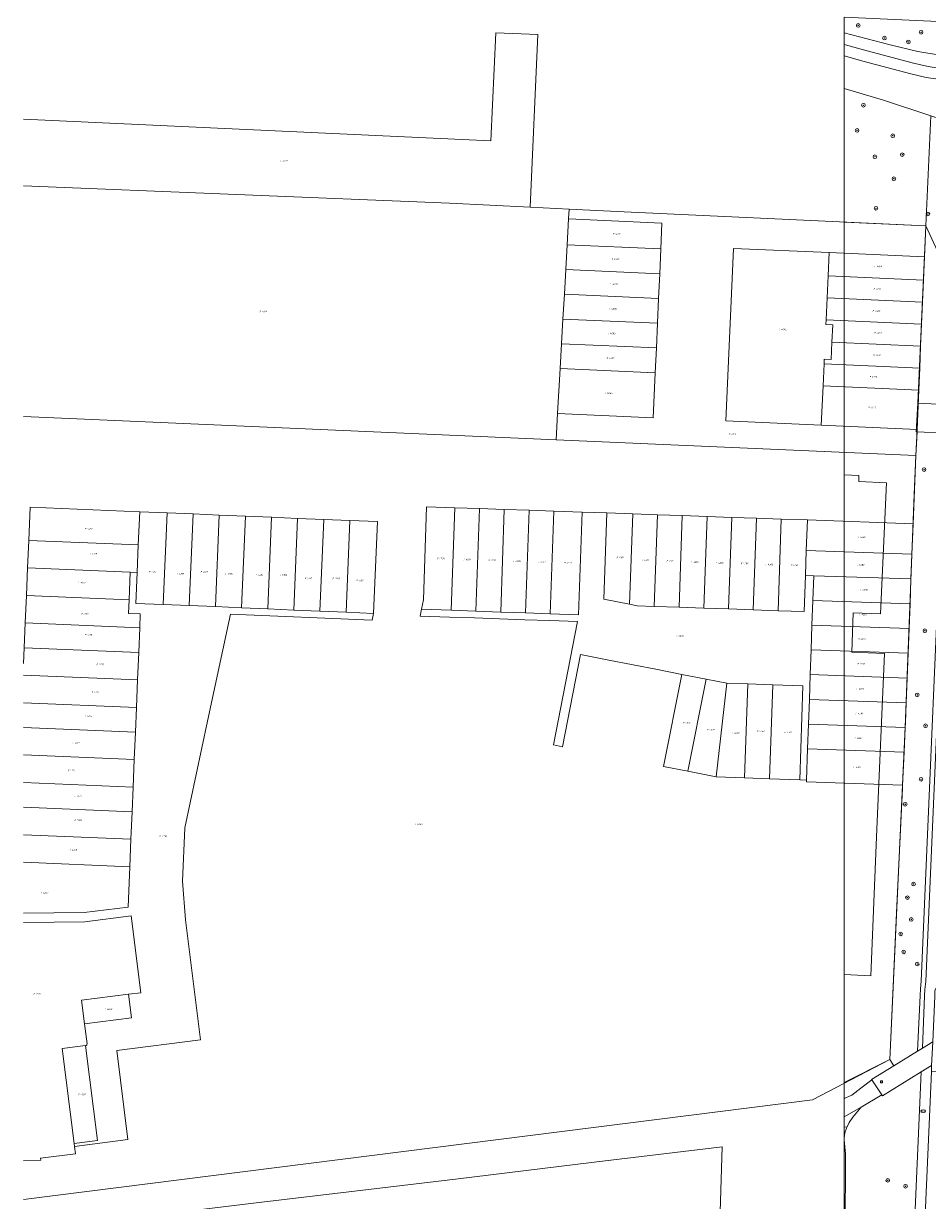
# Model space of a CAD drawing. Header units: metres. Extents: x 207466 to 209466, y 475780 to 477780.
# Tile 4 of 189: x 207466 to 207663, y 476361 to 476618. Entities that reach past the tile are written whole.
import ezdxf
from ezdxf.enums import TextEntityAlignment as Align

# ---------------------------------------------------------------- set-up
doc = ezdxf.new("R2010")
doc.units = ezdxf.units.M
doc.layers.get('0').update_dxf_attribs({"color": 253, "linetype": 'CONTINUOUS'})
for name, color, linetype, lineweight, true_color in [('B-RO-GR-BEPLANTING_CULTUUR_BOSPLANTSOEN-GV', 7, 'CONTINUOUS', 0, 0x6d8a47), ('B-RO-GR-BOOM-S', 7, 'CONTINUOUS', 0, 0x6d8a47), ('B-RO-KL-WATER_BRANDLEIDING_PUT-S', 7, 'CONTINUOUS', 0, 0x478c9a), ('B-RO-OG-BEBOUWING-GV', 7, 'CONTINUOUS', 0, 0xa50000)]:
    doc.layers.add(name, color=color, linetype=linetype, lineweight=lineweight, true_color=true_color)
for name, color, linetype, lineweight in [('B-RO-OG-TERREIN_CULTUURSCHEIDING-GV', 253, 'CONTINUOUS', 0), ('B-RO-OG-TERREIN_ERF-GV', 253, 'CONTINUOUS', 0), ('B-RO-RI-GWA_RIOOLPUT-S', 253, 'CONTINUOUS', 0), ('B-RO-VH-VERHARDING_ASFALT-GV', 253, 'CONTINUOUS', 0), ('B-RO-VH-VERHARDING_BETONSTRAATSTEEN-GV', 253, 'CONTINUOUS', 0), ('B-RO-VH-VERHARDING_TEGEL-GV', 253, 'CONTINUOUS', 0), ('B-WE-KG-GRENS_PERCEEL-GV', 150, 'CONTINUOUS', 18), ('B-WE-KG-GRENS_PERCEEL-S', 150, 'CONTINUOUS', 25)]:
    doc.layers.add(name, color=color, linetype=linetype, lineweight=lineweight)
doc.styles.add('NLCS-ISO', font='NLCS-ISO.ttf')

# ---------------------------------------------------------------- blocks, each defined once
blk = doc.blocks.new('SRI-PUT_INSPECTIEPUT_RIOOLPUT-SO1')
at = {"color": 0, "linetype": 'ByBlock', "lineweight": -2, "flags": 128}
blk.add_lwpolyline([(-1.125, -1.125), (1.125, -1.125), (1.125, 1.125), (-1.125, 1.125), (-1.125, -1.125)], dxfattribs=at)
at = {"color": 0, "linetype": 'ByBlock', "lineweight": -2, "insert": (0, 0.2828), "char_height": 1.5, "attachment_point": 5, "line_spacing_factor": 0.8, "style": 'NLCS-ISO'}
blk.add_mtext('{\\C0;r}', dxfattribs=at)
blk = doc.blocks.new('SKL-WATER_BRANDKRAAN_BRANDPUT-SO1')
at = {"color": 0, "linetype": 'ByBlock', "lineweight": -2}
blk.add_ellipse((0, 0), major_axis=(2.5, 0), ratio=0.54, dxfattribs=at)
at = {"color": 0, "linetype": 'ByBlock', "lineweight": -2, "insert": (0.1554, 0), "char_height": 1.5, "attachment_point": 5, "line_spacing_factor": 0.8, "style": 'NLCS-ISO'}
blk.add_mtext('{\\C0;bk}', dxfattribs=at)
blk = doc.blocks.new('SGR-BOOM_01-SO1')
at = {"linetype": 'Continuous'}
h = blk.add_hatch(color=0, dxfattribs=at)
edge = h.paths.add_edge_path()
edge.add_arc((0, 0), 0.25, 0, 360)
at = {"color": 0, "linetype": 'ByBlock', "lineweight": -2}
for radius in [2, 0.25]:
    blk.add_circle((0, 0), radius, dxfattribs=at)
blk = doc.blocks.new('SKG-PERCEELNUMMER-SO')
at = {"style": 'NLCS-ISO', "oblique": 10, "flags": 1}
blk.add_attdef('GEMEENTECODE', text='', height=1.8, dxfattribs=at).set_placement((0, 2.6), align=Align.MIDDLE_CENTER)
at = {"style": 'NLCS-ISO', "oblique": 10}
blk.add_attdef('SECTIE', text='', height=1.8, dxfattribs=at).set_placement((-0.5, 0), align=Align.MIDDLE_RIGHT)
blk.add_attdef('PERCEELNUMMER', text='', height=1.8, dxfattribs=at).set_placement((0.5, 0), align=Align.MIDDLE_LEFT)

msp = doc.modelspace()

# ---------------------------------------------------------------- linework, layer by layer
at = {"layer": 'B-RO-GR-BEPLANTING_CULTUUR_BOSPLANTSOEN-GV', "flags": 128}
for points in [[(207645.29, 476603.47), (207645.29, 476574.29), (207663.09, 476573.53), (207664.2, 476597.51), (207653.85, 476600.88), (207645.29, 476603.47)], [(207671.18, 476592.14), (207671.26, 476595.29), (207666.19, 476596.86), (207664.2, 476597.51), (207663.09, 476573.53), (207661.31, 476534.84), (207668.57, 476534.48), (207671.18, 476592.14)], [(207655.23, 476391.66), (207656.08, 476390.31), (207661.29, 476393.49), (207661.82, 476405.62), (207661.88, 476407.05), (207662.08, 476408.77), (207667.22, 476528.27), (207661.16, 476528.59), (207660.91, 476523.41), (207660.52, 476514.9), (207658.6, 476464.14), (207655.23, 476391.66)], [(207658.58, 476308.87), (207662.09, 476388.99), (207653.62, 476383.78), (207653.49, 476383.99), (207648.96, 476381.31), (207647.15, 476379.07), (207646.33, 476377.92), (207645.92, 476376.99), (207645.8, 476376.73), (207645.42, 476375.69), (207645.29, 476374.58), (207645.29, 476374.58), (207645.29, 476374.13), (207645.53, 476371.07), (207645.57, 476370.02), (207645.49, 476355.03)]]:
    msp.add_lwpolyline(points, dxfattribs=at)
at = {"layer": 'B-RO-OG-BEBOUWING-GV', "flags": 128}
msp.add_lwpolyline([(207645.29, 476519.19), (207645.29, 476410.2), (207651.07, 476409.95), (207652.29, 476440.24), (207654.08, 476480.21), (207646.91, 476480.55), (207647.23, 476489.13), (207653.22, 476488.88), (207654.47, 476517.44), (207648.44, 476517.73), (207648.49, 476519.05), (207645.29, 476519.19)], dxfattribs=at)
at = {"layer": 'B-RO-OG-TERREIN_CULTUURSCHEIDING-GV', "flags": 128}
for points in [[(207645.29, 476618.98), (207645.29, 476615.6), (207655.3, 476613.01), (207661.32, 476611.56), (207670.63, 476610.02), (207671.29, 476609.95), (207672.26, 476610.02), (207672.78, 476610.2), (207673.19, 476610.47), (207674, 476611.43), (207674.3, 476612.21), (207674.3, 476612.8), (207674.15, 476613.58), (207673.75, 476614.36), (207673.23, 476615.15), (207672.43, 476616), (207671.11, 476616.99), (207670.14, 476617.57), (207668.92, 476617.95), (207645.29, 476618.98)], [(207645.29, 476610.55), (207645.29, 476603.47), (207653.85, 476600.88), (207664.2, 476597.51), (207666.19, 476596.86), (207671.26, 476595.29), (207671.32, 476597.4), (207671.45, 476602.41), (207671.4, 476603.09), (207671.11, 476603.84), (207670.8, 476604.27), (207669.81, 476604.98), (207664.68, 476605.61), (207663.14, 476605.89), (207659.79, 476606.66), (207649.66, 476609.34), (207645.29, 476610.55)], [(207661.29, 476393.49), (207662.32, 476394.13), (207662.82, 476405.58), (207662.88, 476406.97), (207663.08, 476408.69), (207668.22, 476528.21), (207667.22, 476528.27), (207662.08, 476408.77), (207661.88, 476407.05), (207661.82, 476405.62), (207661.29, 476393.49)], [(207645.29, 476386.68), (207645.29, 476383.17), (207646.91, 476383.89), (207648.92, 476385.43), (207651.3, 476387.24), (207651.24, 476387.33), (207656.08, 476390.31), (207655.23, 476391.66), (207645.29, 476386.68)]]:
    msp.add_lwpolyline(points, dxfattribs=at)
at = {"layer": 'B-RO-OG-TERREIN_ERF-GV', "flags": 128}
for points in [[(207645.29, 476574.29), (207645.29, 476386.68), (207655.23, 476391.66), (207658.6, 476464.14), (207660.52, 476514.9), (207660.91, 476523.41), (207661.16, 476528.59), (207660.98, 476528.6), (207661.31, 476534.84), (207663.09, 476573.53), (207645.29, 476574.29)], [(207645.29, 476519.19), (207645.29, 476410.2), (207651.07, 476409.95), (207652.29, 476440.24), (207654.08, 476480.21), (207646.91, 476480.55), (207647.23, 476489.13), (207653.22, 476488.88), (207654.47, 476517.44), (207648.44, 476517.73), (207648.49, 476519.05), (207645.29, 476519.19)], [(207645.29, 476376.88), (207645.29, 476374.58), (207645.42, 476375.69), (207645.8, 476376.73), (207645.92, 476376.99), (207645.29, 476376.88)], [(207645.29, 476323.59), (207645.61, 476323.58), (207651.05, 476323.42), (207651.93, 476336.75), (207652.08, 476336.74), (207652.19, 476340.75), (207652.38, 476343.76), (207652.56, 476346.77), (207652.85, 476354.58), (207645.49, 476355.03), (207645.57, 476370.02), (207645.53, 476371.07), (207645.29, 476374.13), (207645.29, 476374.13), (207645.29, 476323.59)]]:
    msp.add_lwpolyline(points, dxfattribs=at)
at = {"layer": 'B-RO-VH-VERHARDING_ASFALT-GV', "flags": 128}
msp.add_lwpolyline([(207645.29, 476383.17), (207645.29, 476379.2), (207645.8, 476379.43), (207648.96, 476381.31), (207653.49, 476383.99), (207651.3, 476387.24), (207648.92, 476385.43), (207646.91, 476383.89), (207645.29, 476383.17)], dxfattribs=at)
at = {"layer": 'B-RO-VH-VERHARDING_BETONSTRAATSTEEN-GV', "flags": 128}
for points in [[(207661.16, 476528.59), (207667.22, 476528.27), (207668.22, 476528.21), (207671.21, 476528.06), (207671.46, 476534.34), (207668.57, 476534.48), (207661.31, 476534.84), (207660.98, 476528.6), (207661.16, 476528.59)], [(207667.12, 476317.28), (207668.04, 476338.44), (207668.13, 476340.64), (207668.28, 476344.21), (207668.46, 476348.38), (207668.56, 476350.58), (207670.21, 476388), (207670.23, 476388.83), (207664.3, 476389.05), (207660.32, 476298.31), (207666.26, 476298.05), (207666.26, 476298.24), (207666.4, 476302.32), (207667.12, 476317.28)], [(207645.29, 476379.2), (207645.29, 476376.88), (207645.92, 476376.99), (207646.33, 476377.92), (207647.15, 476379.07), (207648.96, 476381.31), (207645.8, 476379.43), (207645.29, 476379.2)]]:
    msp.add_lwpolyline(points, dxfattribs=at)
at = {"layer": 'B-RO-VH-VERHARDING_TEGEL-GV', "flags": 128}
for points in [[(207645.29, 476615.6), (207645.29, 476613.04), (207650.28, 476611.66), (207660.37, 476608.98), (207663.62, 476608.24), (207666.63, 476607.77), (207674.71, 476606.84), (207674.3, 476612.21), (207674, 476611.43), (207673.19, 476610.47), (207672.78, 476610.2), (207672.26, 476610.02), (207671.29, 476609.95), (207670.63, 476610.02), (207661.32, 476611.56), (207655.3, 476613.01), (207645.29, 476615.6)], [(207645.29, 476613.04), (207645.29, 476610.55), (207649.66, 476609.34), (207659.79, 476606.66), (207663.14, 476605.89), (207664.68, 476605.61), (207669.81, 476604.98), (207674.64, 476604.42), (207674.68, 476605.94), (207674.71, 476606.84), (207666.63, 476607.77), (207663.62, 476608.24), (207660.37, 476608.98), (207650.28, 476611.66), (207645.29, 476613.04)], [(207670.03, 476499.1), (207670.58, 476512.74), (207670.63, 476513.94), (207671.21, 476528.06), (207668.22, 476528.21), (207663.08, 476408.69), (207662.88, 476406.97), (207662.82, 476405.58), (207662.32, 476394.13), (207664.57, 476395.51), (207665.02, 476405.48), (207665.07, 476406.72), (207665.93, 476408.41), (207670.03, 476499.1)], [(207651.3, 476387.24), (207653.49, 476383.99), (207653.62, 476383.78), (207662.09, 476388.99), (207664.34, 476390.37), (207664.57, 476395.51), (207662.32, 476394.13), (207661.29, 476393.49), (207656.08, 476390.31), (207651.24, 476387.33), (207651.3, 476387.24)], [(207664.3, 476389.05), (207664.33, 476390.21), (207664.34, 476390.37), (207662.09, 476388.99), (207658.58, 476308.87), (207658.12, 476298.41), (207658.09, 476297.61), (207657.52, 476285.04), (207657.39, 476282.08), (207659.59, 476281.98), (207660.28, 476297.51), (207660.32, 476298.31), (207664.3, 476389.05)]]:
    msp.add_lwpolyline(points, dxfattribs=at)
at = {"layer": 'B-WE-KG-GRENS_PERCEEL-GV'}
for points in [[(207466.35, 476582.23), (207559.24, 476578.41), (207576.79, 476577.55), (207578.51, 476615.22), (207569.32, 476615.57), (207568.22, 476592.04), (207466.35, 476596.79)], [(207466.35, 476596.79), (207568.22, 476592.04), (207569.32, 476615.57), (207578.51, 476615.22), (207576.79, 476577.55), (207585.31, 476577.14), (207598.82, 476576.47), (207663.09, 476573.53), (207674.7, 476548.29)], [(207466.35, 476531.94), (207582.48, 476526.85), (207582.8, 476532.59), (207583.36, 476542.4), (207583.66, 476547.79), (207583.96, 476553.18), (207584.27, 476558.57), (207584.57, 476563.97), (207584.87, 476569.36), (207585.19, 476575.01), (207585.31, 476577.14), (207576.79, 476577.55), (207559.24, 476578.41), (207466.35, 476582.23)], [(207674.7, 476548.29), (207663.09, 476573.53), (207662.78, 476566.72), (207662.56, 476561.66), (207662.36, 476556.87), (207662.15, 476552.07), (207661.94, 476547.27), (207661.74, 476542.48), (207661.53, 476537.68), (207661.16, 476529.09), (207660.91, 476523.41), (207660.32, 476508.54), (207660.05, 476501.86), (207659.84, 476496.48), (207659.72, 476493.63), (207659.63, 476491.08), (207659.42, 476485.67), (207659.21, 476480.27), (207659.01, 476474.88), (207658.8, 476469.48), (207658.64, 476465.21), (207658.59, 476464.08), (207658.34, 476458.69), (207658.01, 476451.48), (207657.98, 476450.82), (207656.79, 476425.19), (207655.23, 476391.66), (207638.33, 476382.84), (207466.35, 476361.14)], [(207466.35, 476361.14), (207638.33, 476382.84), (207655.23, 476391.66), (207656.79, 476425.19), (207657.98, 476450.82), (207658.01, 476451.48), (207637.06, 476452.22), (207637.07, 476452.63), (207635.57, 476452.66), (207628.97, 476452.91), (207623.57, 476453.1), (207617.33, 476453.32), (207611.21, 476454.53), (207605.91, 476455.57), (207609.86, 476475.67), (207604.56, 476476.72), (207599.26, 476477.76), (207593.96, 476478.79), (207587.77, 476480.01), (207583.83, 476459.9), (207581.86, 476460.28), (207587.14, 476487.18), (207581.07, 476487.4), (207575.61, 476487.59), (207570.14, 476487.78), (207564.68, 476487.97), (207559.21, 476488.16), (207552.83, 476488.38), (207553.12, 476489.87), (207553.52, 476491.92), (207554.23, 476512.24), (207560.38, 476512.03), (207565.77, 476511.84), (207571.17, 476511.65), (207576.57, 476511.47), (207581.96, 476511.28), (207588.11, 476511.06), (207593.51, 476510.88), (207599.17, 476510.68), (207604.57, 476510.49), (207609.97, 476510.3), (207615.37, 476510.11), (207620.76, 476509.92), (207626.16, 476509.74), (207631.55, 476509.55), (207637.24, 476509.35), (207660.32, 476508.54), (207660.91, 476523.41), (207582.48, 476526.85), (207466.35, 476531.94)], [(207466.35, 476478.05), (207466.49, 476481.49), (207466.71, 476486.9), (207466.97, 476492.9), (207467.22, 476498.89), (207467.47, 476504.87), (207467.78, 476512.15), (207491.67, 476511.14), (207497.64, 476510.89), (207503.33, 476510.66), (207509.01, 476510.42), (207514.71, 476510.17), (207520.4, 476509.94), (207526.1, 476509.7), (207531.8, 476509.45), (207537.51, 476509.22), (207543.51, 476508.98), (207542.67, 476488.98), (207542.36, 476487.48), (207511.44, 476488.78), (207506.48, 476465.48), (207501.52, 476442.17), (207501.04, 476430.58), (207501.67, 476422.13), (207504.96, 476395.96), (207486.67, 476393.66), (207489.12, 476374.2), (207477.46, 476372.73), (207477.67, 476371.12), (207470.08, 476370.16), (207470.09, 476369.71), (207466.35, 476369.66)], [(207542.67, 476488.98), (207536.67, 476489.24), (207530.98, 476489.48), (207525.28, 476489.71), (207519.58, 476489.94), (207513.89, 476490.2), (207508.19, 476490.45), (207502.49, 476490.68), (207496.79, 476490.91), (207490.84, 476491.16), (207491.11, 476497.89), (207489.61, 476497.95), (207489.36, 476491.96), (207489.23, 476488.95), (207491.81, 476488.85), (207491.69, 476485.85), (207491.46, 476480.46), (207491.21, 476474.47), (207490.97, 476468.47), (207490.74, 476463.08), (207490.49, 476457.09), (207490.23, 476451.09), (207490.01, 476445.7), (207489.76, 476439.7), (207489.51, 476433.7), (207489.14, 476424.93), (207479.55, 476423.72), (207466.35, 476423.56)], [(207466.35, 476421.56), (207479.69, 476421.72), (207489.82, 476423), (207491.93, 476406.23), (207489.2, 476405.89), (207489.85, 476400.77), (207479.64, 476399.48), (207480.19, 476395.11), (207480.18, 476394.97), (207480.12, 476394.85), (207480.02, 476394.76), (207479.89, 476394.72), (207482.49, 476373.97), (207477.39, 476373.33), (207477.46, 476372.73), (207489.12, 476374.2), (207486.67, 476393.66), (207504.96, 476395.96), (207501.67, 476422.13), (207501.04, 476430.58), (207501.52, 476442.17), (207506.48, 476465.48), (207511.44, 476488.78), (207542.36, 476487.48), (207542.67, 476488.98)], [(207466.35, 476475.51), (207491.21, 476474.47), (207491.46, 476480.46), (207466.49, 476481.49)], [(207466.49, 476481.49), (207466.35, 476478.05)], [(207466.35, 476469.5), (207490.97, 476468.47), (207491.21, 476474.47), (207466.35, 476475.51)], [(207466.35, 476464.1), (207490.74, 476463.08), (207490.97, 476468.47), (207466.35, 476469.5)], [(207466.35, 476458.09), (207490.49, 476457.09), (207490.74, 476463.08), (207466.35, 476464.1)], [(207466.35, 476452.09), (207490.23, 476451.09), (207490.49, 476457.09), (207466.35, 476458.09)], [(207466.35, 476446.68), (207490.01, 476445.7), (207490.23, 476451.09), (207466.35, 476452.09)], [(207466.35, 476440.69), (207489.76, 476439.7), (207490.01, 476445.7), (207466.35, 476446.68)], [(207466.35, 476434.68), (207489.51, 476433.7), (207489.76, 476439.7), (207466.35, 476440.69)], [(207466.35, 476423.56), (207479.55, 476423.72), (207489.14, 476424.93), (207489.51, 476433.7), (207466.35, 476434.68)], [(207466.35, 476369.66), (207470.09, 476369.71), (207470.08, 476370.16), (207477.67, 476371.12), (207477.46, 476372.73), (207477.39, 476373.33), (207474.77, 476394.07), (207479.89, 476394.72), (207480.02, 476394.76), (207480.12, 476394.85), (207480.18, 476394.97), (207480.19, 476395.11), (207479.64, 476399.48), (207478.99, 476404.6), (207489.2, 476405.89), (207491.93, 476406.23), (207489.82, 476423), (207479.69, 476421.72), (207466.35, 476421.56)], [(207466.35, 476354.28), (207473.7, 476355.14), (207518.33, 476360.54), (207560.51, 476365.58), (207590.74, 476369.25), (207618.65, 476372.61), (207618.1, 476353.73), (207617.21, 476333.81), (207640.06, 476332.51), (207639.03, 476313.69), (207616.38, 476314.98), (207616.14, 476309.65), (207614.88, 476281.51), (207631.7, 476280.75), (207632.62, 476301.1), (207653.97, 476300.16), (207647.97, 476167.88), (207672.52, 476166.8)], [(207618.1, 476353.73), (207618.65, 476372.61), (207590.74, 476369.25), (207560.51, 476365.58), (207518.33, 476360.54)]]:
    msp.add_lwpolyline(points, dxfattribs=at)
for points in [[(207661.16, 476529.09), (207640.29, 476530.02), (207619.48, 476530.95), (207621.17, 476568.58), (207641.97, 476567.65), (207662.78, 476566.72), (207663.09, 476573.53), (207598.82, 476576.47), (207585.31, 476577.14), (207585.19, 476575.01), (207605.55, 476574.1), (207605.29, 476568.45), (207605.05, 476563.05), (207604.81, 476557.66), (207604.57, 476552.26), (207604.33, 476546.87), (207604.09, 476541.47), (207603.65, 476531.66), (207582.8, 476532.59), (207582.48, 476526.85), (207660.91, 476523.41)], [(207605.29, 476568.45), (207605.55, 476574.1), (207585.19, 476575.01), (207584.87, 476569.36)], [(207584.57, 476563.97), (207605.05, 476563.05), (207605.29, 476568.45), (207584.87, 476569.36)], [(207640.89, 476543.41), (207640.93, 476544.41), (207642.43, 476544.34), (207642.6, 476548.14), (207642.77, 476551.88), (207641.27, 476551.95), (207641.32, 476553), (207641.53, 476557.8), (207641.75, 476562.59), (207641.97, 476567.65), (207621.17, 476568.58), (207619.48, 476530.95), (207640.29, 476530.02), (207640.68, 476538.61)], [(207662.56, 476561.66), (207662.78, 476566.72), (207641.97, 476567.65), (207641.75, 476562.59)], [(207584.27, 476558.57), (207604.81, 476557.66), (207605.05, 476563.05), (207584.57, 476563.97)], [(207662.36, 476556.87), (207662.56, 476561.66), (207641.75, 476562.59), (207641.53, 476557.8)], [(207583.96, 476553.18), (207604.57, 476552.26), (207604.81, 476557.66), (207584.27, 476558.57)], [(207662.15, 476552.07), (207662.36, 476556.87), (207641.53, 476557.8), (207641.32, 476553)], [(207583.66, 476547.79), (207604.33, 476546.87), (207604.57, 476552.26), (207583.96, 476553.18)], [(207661.94, 476547.27), (207662.15, 476552.07), (207641.32, 476553), (207641.27, 476551.95), (207642.77, 476551.88), (207642.6, 476548.14)], [(207583.36, 476542.4), (207604.09, 476541.47), (207604.33, 476546.87), (207583.66, 476547.79)], [(207661.74, 476542.48), (207661.94, 476547.27), (207642.6, 476548.14), (207642.43, 476544.34), (207640.93, 476544.41), (207640.89, 476543.41)], [(207582.8, 476532.59), (207603.65, 476531.66), (207604.09, 476541.47), (207583.36, 476542.4)], [(207661.53, 476537.68), (207661.74, 476542.48), (207640.89, 476543.41), (207640.68, 476538.61)], [(207661.16, 476529.09), (207661.53, 476537.68), (207640.68, 476538.61), (207640.29, 476530.02)], [(207467.47, 476504.87), (207491.36, 476503.93), (207491.67, 476511.14), (207467.78, 476512.15)], [(207491.67, 476511.14), (207491.36, 476503.93), (207491.11, 476497.89), (207490.84, 476491.16), (207496.79, 476490.91), (207497.64, 476510.89)], [(207497.64, 476510.89), (207496.79, 476490.91), (207502.49, 476490.68), (207503.33, 476510.66)], [(207503.33, 476510.66), (207502.49, 476490.68), (207508.19, 476490.45), (207509.01, 476510.42)], [(207553.12, 476489.87), (207552.83, 476488.38), (207559.21, 476488.16), (207564.68, 476487.97), (207570.14, 476487.78), (207575.61, 476487.59), (207581.07, 476487.4), (207587.14, 476487.18), (207581.86, 476460.28), (207583.83, 476459.9), (207587.77, 476480.01), (207593.96, 476478.79), (207599.26, 476477.76), (207604.56, 476476.72), (207609.86, 476475.67), (207615.15, 476474.64), (207619.68, 476473.75), (207624.29, 476473.59), (207629.69, 476473.4), (207636.29, 476473.17), (207635.57, 476452.66), (207637.07, 476452.63), (207637.31, 476459.43), (207637.5, 476464.82), (207637.68, 476470.22), (207637.87, 476475.62), (207638.06, 476481.01), (207638.25, 476486.41), (207638.44, 476491.81), (207638.63, 476497.2), (207636.82, 476497.27), (207636.54, 476489.36), (207630.86, 476489.56), (207625.46, 476489.75), (207620.06, 476489.94), (207614.67, 476490.12), (207609.27, 476490.31), (207603.87, 476490.5), (207600.14, 476490.63), (207598.48, 476490.96), (207592.85, 476492.06), (207593.51, 476510.88), (207588.11, 476511.06), (207587.33, 476488.68), (207581.18, 476488.89), (207575.78, 476489.08), (207570.39, 476489.27), (207564.99, 476489.46), (207559.59, 476489.65)], [(207553.52, 476491.92), (207553.12, 476489.87), (207559.59, 476489.65), (207560.38, 476512.03), (207554.23, 476512.24)], [(207560.38, 476512.03), (207559.59, 476489.65), (207564.99, 476489.46), (207565.77, 476511.84)], [(207565.77, 476511.84), (207564.99, 476489.46), (207570.39, 476489.27), (207571.17, 476511.65)], [(207571.17, 476511.65), (207570.39, 476489.27), (207575.78, 476489.08), (207576.57, 476511.47)], [(207576.57, 476511.47), (207575.78, 476489.08), (207581.18, 476488.89), (207581.96, 476511.28)], [(207581.18, 476488.89), (207587.33, 476488.68), (207588.11, 476511.06), (207581.96, 476511.28)], [(207593.51, 476510.88), (207592.85, 476492.06), (207598.48, 476490.96), (207599.17, 476510.68)], [(207599.17, 476510.68), (207598.48, 476490.96), (207600.14, 476490.63), (207603.87, 476490.5), (207604.57, 476510.49)], [(207509.01, 476510.42), (207508.19, 476490.45), (207513.89, 476490.2), (207514.71, 476510.17)], [(207514.71, 476510.17), (207513.89, 476490.2), (207519.58, 476489.94), (207520.4, 476509.94)], [(207525.28, 476489.71), (207526.1, 476509.7), (207520.4, 476509.94), (207519.58, 476489.94)], [(207526.1, 476509.7), (207525.28, 476489.71), (207530.98, 476489.48), (207531.8, 476509.45)], [(207530.98, 476489.48), (207536.67, 476489.24), (207537.51, 476509.22), (207531.8, 476509.45)], [(207537.51, 476509.22), (207536.67, 476489.24), (207542.67, 476488.98), (207543.51, 476508.98)], [(207604.57, 476510.49), (207603.87, 476490.5), (207609.27, 476490.31), (207609.97, 476510.3)], [(207609.97, 476510.3), (207609.27, 476490.31), (207614.67, 476490.12), (207615.37, 476510.11)], [(207615.37, 476510.11), (207614.67, 476490.12), (207620.06, 476489.94), (207620.76, 476509.92)], [(207620.76, 476509.92), (207620.06, 476489.94), (207625.46, 476489.75), (207626.16, 476509.74)], [(207626.16, 476509.74), (207625.46, 476489.75), (207630.86, 476489.56), (207631.55, 476509.55)], [(207631.55, 476509.55), (207630.86, 476489.56), (207636.54, 476489.36), (207636.82, 476497.27), (207637.01, 476502.66), (207637.24, 476509.35)], [(207637.24, 476509.35), (207637.01, 476502.66), (207660.05, 476501.86), (207660.32, 476508.54)], [(207467.22, 476498.89), (207489.61, 476497.95), (207491.11, 476497.89), (207491.36, 476503.93), (207467.47, 476504.87)], [(207637.01, 476502.66), (207636.82, 476497.27), (207638.63, 476497.2), (207659.84, 476496.48), (207660.05, 476501.86)], [(207467.22, 476498.89), (207466.97, 476492.9), (207489.36, 476491.96), (207489.61, 476497.95)], [(207638.63, 476497.2), (207638.44, 476491.81), (207659.63, 476491.08), (207659.72, 476493.63), (207659.84, 476496.48)], [(207491.69, 476485.85), (207491.81, 476488.85), (207489.23, 476488.95), (207489.36, 476491.96), (207466.97, 476492.9), (207466.71, 476486.9)], [(207638.44, 476491.81), (207638.25, 476486.41), (207659.42, 476485.67), (207659.63, 476491.08)], [(207466.71, 476486.9), (207466.49, 476481.49), (207491.46, 476480.46), (207491.69, 476485.85)], [(207638.06, 476481.01), (207659.21, 476480.27), (207659.42, 476485.67), (207638.25, 476486.41)], [(207638.06, 476481.01), (207637.87, 476475.62), (207659.01, 476474.88), (207659.21, 476480.27)], [(207609.86, 476475.67), (207605.91, 476455.57), (207611.21, 476454.53), (207615.15, 476474.64)], [(207619.68, 476473.75), (207615.15, 476474.64), (207611.21, 476454.53), (207617.33, 476453.32)], [(207637.68, 476470.22), (207658.8, 476469.48), (207659.01, 476474.88), (207637.87, 476475.62)], [(207619.68, 476473.75), (207617.33, 476453.32), (207623.57, 476453.1), (207624.29, 476473.59)], [(207629.69, 476473.4), (207624.29, 476473.59), (207623.57, 476453.1), (207628.97, 476452.91)], [(207629.69, 476473.4), (207628.97, 476452.91), (207635.57, 476452.66), (207636.29, 476473.17)], [(207637.68, 476470.22), (207637.5, 476464.82), (207658.59, 476464.08), (207658.64, 476465.21), (207658.8, 476469.48)], [(207637.31, 476459.43), (207658.34, 476458.69), (207658.59, 476464.08), (207637.5, 476464.82)], [(207637.31, 476459.43), (207637.07, 476452.63), (207637.06, 476452.22), (207658.01, 476451.48), (207658.34, 476458.69)], [(207478.99, 476404.6), (207479.64, 476399.48), (207489.85, 476400.77), (207489.2, 476405.89)], [(207474.77, 476394.07), (207477.39, 476373.33), (207482.49, 476373.97), (207479.89, 476394.72)]]:
    msp.add_lwpolyline(points, close=True, dxfattribs=at)

# ---------------------------------------------------------------- block references
at = {"layer": 'B-RO-GR-BOOM-S', "xscale": 0.2, "yscale": 0.2, "zscale": 0.2}
for p in [(207648.33, 476617.22), (207662.05, 476615.72), (207654.05, 476614.46), (207659.28, 476613.6), (207649.46, 476599.8), (207648.08, 476594.3), (207655.88, 476593.15), (207651.98, 476588.57), (207657.94, 476589.03), (207656.11, 476583.76), (207652.21, 476577.34), (207663.52, 476576.09), (207662.71, 476520.33), (207662.86, 476485.18), (207661.21, 476471.2), (207663.02, 476464.46), (207662.03, 476452.79), (207658.58, 476447.36), (207660.39, 476429.93), (207659.07, 476426.97), (207659.9, 476422.21), (207657.59, 476419.08), (207658.25, 476415.13), (207661.21, 476412.5), (207654.79, 476365.31), (207658.66, 476364.04)]:
    msp.add_blockref('SGR-BOOM_01-SO1', p, dxfattribs=at)
at = {"layer": 'B-RO-KL-WATER_BRANDLEIDING_PUT-S', "xscale": 0.2, "yscale": 0.2, "zscale": 0.2}
msp.add_blockref('SKL-WATER_BRANDKRAAN_BRANDPUT-SO1', (207662.51, 476380.4), dxfattribs=at)
at = {"layer": 'B-RO-RI-GWA_RIOOLPUT-S', "xscale": 0.2, "yscale": 0.2, "zscale": 0.2}
msp.add_blockref('SRI-PUT_INSPECTIEPUT_RIOOLPUT-SO1', (207653.4, 476386.8), dxfattribs=at)
at = {"layer": 'B-WE-KG-GRENS_PERCEEL-S', "xscale": 0.2, "yscale": 0.2, "zscale": 0.2}
for p, values in [((207522.7, 476587.7), {'PERCEELNUMMER': '3770', 'SECTIE': 'F'}), ((207595.23, 476571.73), {'PERCEELNUMMER': '4092', 'SECTIE': 'F'}), ((207594.95, 476566.2), {'PERCEELNUMMER': '4087', 'SECTIE': 'F'}), ((207652.27, 476564.66), {'PERCEELNUMMER': '4094', 'SECTIE': 'F'}), ((207594.67, 476560.81), {'PERCEELNUMMER': '4098', 'SECTIE': 'F'}), ((207652.05, 476559.73), {'PERCEELNUMMER': '4099', 'SECTIE': 'F'}), ((207518.18, 476554.79), {'PERCEELNUMMER': '4026', 'SECTIE': 'F'}), ((207594.4, 476555.42), {'PERCEELNUMMER': '4086', 'SECTIE': 'F'}), ((207651.84, 476554.93), {'PERCEELNUMMER': '4088', 'SECTIE': 'F'}), ((207594.13, 476550.02), {'PERCEELNUMMER': '4095', 'SECTIE': 'F'}), ((207631.42, 476550.9), {'PERCEELNUMMER': '4048', 'SECTIE': 'F'}), ((207652.21, 476550.14), {'PERCEELNUMMER': '4097', 'SECTIE': 'F'}), ((207593.86, 476544.63), {'PERCEELNUMMER': '4089', 'SECTIE': 'F'}), ((207652, 476545.29), {'PERCEELNUMMER': '4090', 'SECTIE': 'F'}), ((207651.21, 476540.55), {'PERCEELNUMMER': '4096', 'SECTIE': 'F'}), ((207593.48, 476537.02), {'PERCEELNUMMER': '4085', 'SECTIE': 'F'}), ((207650.91, 476533.85), {'PERCEELNUMMER': '4093', 'SECTIE': 'F'}), ((207620.54, 476528.04), {'PERCEELNUMMER': '4091', 'SECTIE': 'F'}), ((207480.13, 476507.39), {'PERCEELNUMMER': '4180', 'SECTIE': 'F'}), ((207648.65, 476505.61), {'PERCEELNUMMER': '4290', 'SECTIE': 'F'}), ((207481.17, 476501.97), {'PERCEELNUMMER': '4179', 'SECTIE': 'F'}), ((207556.9, 476500.92), {'PERCEELNUMMER': '4303', 'SECTIE': 'F'}), ((207562.68, 476500.74), {'PERCEELNUMMER': '4291', 'SECTIE': 'F'}), ((207568.08, 476500.55), {'PERCEELNUMMER': '4308', 'SECTIE': 'F'}), ((207573.48, 476500.37), {'PERCEELNUMMER': '4296', 'SECTIE': 'F'}), ((207578.87, 476500.18), {'PERCEELNUMMER': '4297', 'SECTIE': 'F'}), ((207596.02, 476501.14), {'PERCEELNUMMER': '4304', 'SECTIE': 'F'}), ((207601.53, 476500.61), {'PERCEELNUMMER': '4301', 'SECTIE': 'F'}), ((207606.92, 476500.4), {'PERCEELNUMMER': '4311', 'SECTIE': 'F'}), ((207612.32, 476500.22), {'PERCEELNUMMER': '4285', 'SECTIE': 'F'}), ((207494.09, 476498.02), {'PERCEELNUMMER': '4181', 'SECTIE': 'F'}), ((207500.13, 476497.6), {'PERCEELNUMMER': '4182', 'SECTIE': 'F'}), ((207505.33, 476498.02), {'PERCEELNUMMER': '4183', 'SECTIE': 'F'}), ((207510.75, 476497.6), {'PERCEELNUMMER': '4184', 'SECTIE': 'F'}), ((207584.64, 476499.98), {'PERCEELNUMMER': '4299', 'SECTIE': 'F'}), ((207617.71, 476500.02), {'PERCEELNUMMER': '4292', 'SECTIE': 'F'}), ((207623.11, 476499.84), {'PERCEELNUMMER': '4298', 'SECTIE': 'F'}), ((207628.51, 476499.65), {'PERCEELNUMMER': '4306', 'SECTIE': 'F'}), ((207634.05, 476499.46), {'PERCEELNUMMER': '4286', 'SECTIE': 'F'}), ((207648.42, 476499.57), {'PERCEELNUMMER': '4302', 'SECTIE': 'F'}), ((207478.67, 476495.73), {'PERCEELNUMMER': '4178', 'SECTIE': 'F'}), ((207517.41, 476497.39), {'PERCEELNUMMER': '4185', 'SECTIE': 'F'}), ((207522.62, 476497.39), {'PERCEELNUMMER': '4186', 'SECTIE': 'F'}), ((207528.04, 476496.56), {'PERCEELNUMMER': '4187', 'SECTIE': 'F'}), ((207534.08, 476496.56), {'PERCEELNUMMER': '4188', 'SECTIE': 'F'}), ((207539.28, 476496.14), {'PERCEELNUMMER': '4189', 'SECTIE': 'F'}), ((207649.13, 476494.14), {'PERCEELNUMMER': '4282', 'SECTIE': 'F'}), ((207479.3, 476488.85), {'PERCEELNUMMER': '4177', 'SECTIE': 'F'}), ((207648.94, 476488.74), {'PERCEELNUMMER': '4283', 'SECTIE': 'F'}), ((207480.13, 476484.27), {'PERCEELNUMMER': '4176', 'SECTIE': 'F'}), ((207609.03, 476484.11), {'PERCEELNUMMER': '4284', 'SECTIE': 'F'}), ((207648.74, 476483.34), {'PERCEELNUMMER': '4294', 'SECTIE': 'F'}), ((207482.63, 476477.82), {'PERCEELNUMMER': '4175', 'SECTIE': 'F'}), ((207648.54, 476477.94), {'PERCEELNUMMER': '4307', 'SECTIE': 'F'}), ((207648.34, 476472.55), {'PERCEELNUMMER': '4295', 'SECTIE': 'F'}), ((207481.59, 476471.78), {'PERCEELNUMMER': '4174', 'SECTIE': 'F'}), ((207648.14, 476467.15), {'PERCEELNUMMER': '4310', 'SECTIE': 'F'}), ((207480.13, 476466.57), {'PERCEELNUMMER': '4173', 'SECTIE': 'F'}), ((207610.53, 476465.1), {'PERCEELNUMMER': '4312', 'SECTIE': 'F'}), ((207615.76, 476463.55), {'PERCEELNUMMER': '4293', 'SECTIE': 'F'}), ((207621.18, 476462.93), {'PERCEELNUMMER': '4309', 'SECTIE': 'F'}), ((207626.63, 476463.25), {'PERCEELNUMMER': '4288', 'SECTIE': 'F'}), ((207632.63, 476463.03), {'PERCEELNUMMER': '4300', 'SECTIE': 'F'}), ((207647.93, 476461.76), {'PERCEELNUMMER': '4287', 'SECTIE': 'F'}), ((207477.42, 476460.74), {'PERCEELNUMMER': '4172', 'SECTIE': 'F'}), ((207476.38, 476454.7), {'PERCEELNUMMER': '4171', 'SECTIE': 'F'}), ((207647.68, 476455.46), {'PERCEELNUMMER': '4305', 'SECTIE': 'F'}), ((207477.84, 476449.07), {'PERCEELNUMMER': '4170', 'SECTIE': 'F'}), ((207477.84, 476443.87), {'PERCEELNUMMER': '4169', 'SECTIE': 'F'}), ((207552.06, 476443.03), {'PERCEELNUMMER': '4289', 'SECTIE': 'F'}), ((207496.35, 476440.37), {'PERCEELNUMMER': '4206', 'SECTIE': 'F'}), ((207476.8, 476437.41), {'PERCEELNUMMER': '4168', 'SECTIE': 'F'}), ((207470.55, 476428.04), {'PERCEELNUMMER': '4167', 'SECTIE': 'F'}), ((207468.89, 476405.96), {'PERCEELNUMMER': '4190', 'SECTIE': 'F'}), ((207484.42, 476402.68), {'PERCEELNUMMER': '4208', 'SECTIE': 'F'}), ((207478.64, 476384.02), {'PERCEELNUMMER': '4207', 'SECTIE': 'F'})]:
    msp.add_blockref('SKG-PERCEELNUMMER-SO', p, dxfattribs=at).add_auto_attribs(values)

doc.saveas('drawing.dxf')
